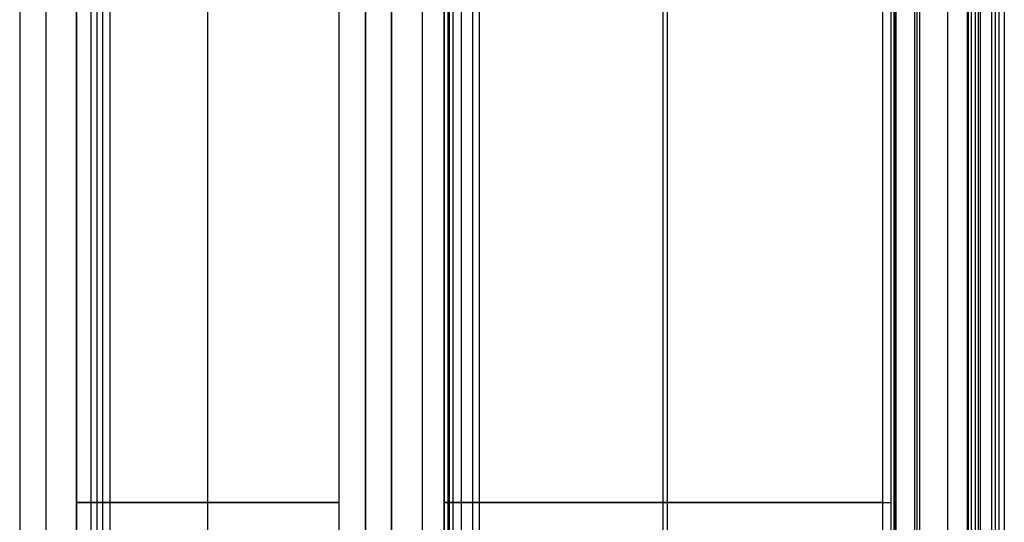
# Model space of a CAD drawing. Header units: millimetres. Extents: x -40 to 73, y -225 to 0.
# Tile 2 of 3: x -40 to 73, y -115 to -57. Entities that reach past the tile are written whole.
import ezdxf

# ---------------------------------------------------------------- set-up
doc = ezdxf.new("R2010")
doc.units = ezdxf.units.MM
doc.header["$MEASUREMENT"] = 0
doc.layers.add('Predefinito', color=5, linetype='Continuous')

msp = doc.modelspace()

# ---------------------------------------------------------------- linework, layer by layer
at = {"layer": 'Predefinito'}
for points in [[(-39.5, 0), (-39.5, -225)], [(-36.5, 0), (-36.5, -225)], [(-33, 0), (-33, -225)], [(-33, -225), (-33, 0)], [(-33, 0), (-33, -225)], [(-31.38, 0), (-31.38, -225)], [(-30.69, 0), (-30.69, -225)], [(-29.19, 0), (-29.19, -225)], [(-3, -225), (-3, 0)], [(-3, -225), (-3, 0)], [(0, 0), (0, -225)], [(0, -225), (0, 0)], [(3, -225), (3, 0)], [(3, 0), (3, -225)], [(3, 0), (3, -225)], [(3, 0), (3, -225)], [(6.5, 0), (6.5, -225)], [(6.5, 0), (6.5, -225)], [(9, 0), (9, -225)], [(9, -225), (9, 0)], [(9.43, 0), (9.43, -225)], [(9.6, -225), (9.6, 0)], [(10, 0), (10, -225)], [(10.93, 0), (10.93, -225)], [(12.26, -225), (12.26, 0)], [(13, 0), (13, -225)], [(59.07, 0), (59.07, -225)], [(60.02, 0), (60.02, -225)], [(60.42, -225), (60.42, 0)], [(62.73, 0), (62.73, -225)], [(70.24, 0), (70.24, -225)], [(71.59, -225), (71.59, 0)], [(72.37, 0), (72.37, -225)], [(73, 0), (73, -225)], [(-33, 0), (-33, -225)], [(-29.99, -225), (-29.99, 0)], [(-18, -225), (-18, 0)], [(-18, -225), (-18, 0)], [(0, -225), (0, 0)], [(3, -225), (3, 0)], [(3, -225), (3, 0)], [(34.03, -225), (34.03, 0)], [(34.51, -225), (34.51, 0)], [(60.53, -225), (60.53, 0)], [(60.63, -225), (60.63, 0)], [(63.03, -225), (63.03, 0)], [(63.34, -225), (63.34, 0)], [(66.5, 0), (66.5, -225)], [(66.5, 0), (66.5, -225)], [(68.74, 0), (68.74, -225)], [(68.88, 0), (68.88, -225)], [(69.27, -225), (69.27, 0)], [(69.66, 0), (69.66, -225)], [(70, 0), (70, -225)], [(71.98, -225), (71.98, 0)], [(-33, -112.5), (-3, -112.5)], [(-3, -112.5), (-33, -112.5)], [(9, -112.5), (60.02, -112.5)], [(59.07, -112.5), (9, -112.5)]]:
    msp.add_lwpolyline(points, dxfattribs=at)
at = {"layer": 'Predefinito', "extrusion": (0, 1, 0)}
for points in [[(33, 3), (33.23, 3), (33.45, 2.98), (33.68, 2.96), (33.9, 2.94), (34.13, 2.9), (34.35, 2.86), (34.57, 2.81), (34.79, 2.75), (35, 2.68), (35.22, 2.61), (35.43, 2.53), (35.64, 2.44), (35.84, 2.35), (36.05, 2.24), (36.24, 2.13), (36.44, 2.02), (36.63, 1.89), (36.81, 1.76), (36.99, 1.63), (37.17, 1.49), (37.34, 1.34), (37.51, 1.18), (37.67, 1.02), (37.82, 0.86), (37.97, 0.69), (38.11, 0.51), (38.25, 0.33), (38.38, 0.15), (38.5, -0.04), (38.62, -0.24), (38.73, -0.43), (38.84, -0.64), (38.93, -0.84), (39.02, -1.05), (39.1, -1.26), (39.18, -1.47), (39.24, -1.69), (39.3, -1.91), (39.35, -2.13), (39.4, -2.35), (39.43, -2.58), (39.46, -2.8), (39.48, -3.03), (39.5, -3.25), (39.5, -3.48), (39.5, -3.7), (39.49, -3.93), (39.47, -4.16), (39.44, -4.38), (39.41, -4.6), (39.36, -4.83), (39.31, -5.05), (39.26, -5.27), (39.19, -5.48), (39.12, -5.7), (39.04, -5.91), (38.95, -6.12), (38.85, -6.32), (38.75, -6.53), (38.64, -6.72), (38.53, -6.92), (38.41, -7.11), (38.28, -7.3), (38.14, -7.48), (38, -7.65), (37.85, -7.82), (37.7, -7.99), (37.54, -8.15), (37.37, -8.31), (37.2, -8.46), (37.03, -8.6), (36.85, -8.74), (36.66, -8.87), (36.48, -8.99), (36.28, -9.11), (36.09, -9.22), (35.88, -9.33), (35.68, -9.42), (35.47, -9.51), (35.26, -9.59), (35.05, -9.67), (34.83, -9.74), (34.61, -9.8), (34.39, -9.85), (34.17, -9.89), (33.95, -9.93), (33.72, -9.96), (33.5, -9.98), (33.27, -9.99), (33.04, -10), (32.82, -10), (32.59, -9.99), (32.37, -9.97), (32.14, -9.94), (31.92, -9.91), (31.7, -9.87), (31.47, -9.82), (31.26, -9.76), (31.04, -9.7), (30.82, -9.62), (30.61, -9.55), (30.4, -9.46), (30.2, -9.36), (29.99, -9.26)], [(33, 0), (33.12, 0), (33.24, -0.01), (33.37, -0.02), (33.49, -0.03), (33.61, -0.05), (33.73, -0.08), (33.84, -0.1), (33.96, -0.13), (34.08, -0.17), (34.19, -0.21), (34.31, -0.25), (34.42, -0.3), (34.53, -0.35), (34.64, -0.41), (34.75, -0.47), (34.85, -0.53), (34.95, -0.6), (35.05, -0.67), (35.15, -0.74), (35.25, -0.82), (35.34, -0.9), (35.43, -0.98), (35.51, -1.06), (35.6, -1.15), (35.68, -1.25), (35.75, -1.34), (35.83, -1.44), (35.9, -1.54), (35.96, -1.64), (36.03, -1.74), (36.09, -1.85), (36.14, -1.96), (36.19, -2.07), (36.24, -2.18), (36.29, -2.29), (36.33, -2.41), (36.36, -2.53), (36.39, -2.64), (36.42, -2.76), (36.44, -2.88), (36.46, -3), (36.48, -3.12), (36.49, -3.24), (36.5, -3.37), (36.5, -3.49), (36.5, -3.61), (36.49, -3.73), (36.48, -3.85), (36.47, -3.97), (36.45, -4.09), (36.43, -4.21), (36.4, -4.33), (36.37, -4.45), (36.33, -4.57), (36.29, -4.68), (36.25, -4.8), (36.2, -4.91), (36.15, -5.02), (36.1, -5.13), (36.04, -5.24), (35.98, -5.34), (35.91, -5.44), (35.84, -5.54), (35.77, -5.64), (35.69, -5.74), (35.61, -5.83), (35.53, -5.92), (35.44, -6), (35.36, -6.09), (35.26, -6.17), (35.17, -6.25), (35.07, -6.32), (34.97, -6.39), (34.87, -6.46), (34.77, -6.52), (34.66, -6.58), (34.55, -6.64), (34.44, -6.69), (34.33, -6.74), (34.22, -6.78), (34.1, -6.82), (33.99, -6.86), (33.87, -6.89), (33.75, -6.92), (33.63, -6.94), (33.51, -6.96), (33.39, -6.98), (33.27, -6.99), (33.15, -7), (33.02, -7), (32.9, -7), (32.78, -6.99), (32.66, -6.98), (32.54, -6.97), (32.42, -6.95), (32.3, -6.93), (32.18, -6.9), (32.06, -6.87), (31.94, -6.84), (31.83, -6.8), (31.71, -6.76), (31.6, -6.71), (31.49, -6.66), (31.38, -6.6)], [(29.99, -9.26), (29.95, -9.24), (29.9, -9.21), (29.86, -9.18), (29.82, -9.16), (29.78, -9.12), (29.74, -9.09), (29.7, -9.06), (29.66, -9.02), (29.62, -8.99), (29.59, -8.95), (29.55, -8.91), (29.52, -8.87), (29.49, -8.83), (29.46, -8.79), (29.43, -8.75), (29.4, -8.7), (29.37, -8.66), (29.35, -8.61), (29.33, -8.56), (29.31, -8.52), (29.29, -8.47), (29.27, -8.42), (29.25, -8.37), (29.24, -8.32), (29.23, -8.27), (29.22, -8.22), (29.21, -8.17), (29.2, -8.12), (29.19, -8.07), (29.19, -8.01), (29.19, -7.96), (29.19, -7.91), (29.19, -7.86), (29.19, -7.81), (29.2, -7.76), (29.21, -7.71), (29.21, -7.65), (29.22, -7.6), (29.24, -7.55), (29.25, -7.5), (29.27, -7.45), (29.28, -7.41), (29.3, -7.36), (29.32, -7.31), (29.35, -7.26), (29.37, -7.22), (29.4, -7.17), (29.42, -7.13), (29.45, -7.08), (29.48, -7.04), (29.51, -7), (29.55, -6.96), (29.58, -6.92), (29.62, -6.88), (29.65, -6.85), (29.69, -6.81), (29.73, -6.78), (29.77, -6.75), (29.81, -6.72), (29.85, -6.69), (29.9, -6.66), (29.94, -6.63), (29.99, -6.61), (30.03, -6.58), (30.08, -6.56), (30.13, -6.54), (30.18, -6.52), (30.23, -6.51), (30.28, -6.49), (30.33, -6.48), (30.38, -6.47), (30.43, -6.46), (30.48, -6.45), (30.53, -6.44), (30.58, -6.44), (30.63, -6.43), (30.68, -6.43), (30.74, -6.43), (30.79, -6.44), (30.84, -6.44), (30.89, -6.45), (30.94, -6.45), (30.99, -6.46), (31.04, -6.48), (31.09, -6.49), (31.14, -6.5), (31.19, -6.52), (31.24, -6.54), (31.29, -6.56), (31.34, -6.58), (31.38, -6.6)], [(0, 6), (0, 5.9), (0.01, 5.8), (0.02, 5.69), (0.03, 5.59), (0.04, 5.49), (0.06, 5.39), (0.09, 5.29), (0.11, 5.19), (0.14, 5.09), (0.17, 5), (0.21, 4.9), (0.25, 4.8), (0.29, 4.71), (0.34, 4.62), (0.39, 4.53), (0.44, 4.44), (0.49, 4.35), (0.55, 4.27), (0.61, 4.19), (0.67, 4.11), (0.74, 4.03), (0.81, 3.95), (0.88, 3.88), (0.95, 3.81), (1.03, 3.74), (1.11, 3.67), (1.19, 3.61), (1.27, 3.55), (1.35, 3.49), (1.44, 3.44), (1.53, 3.39), (1.62, 3.34), (1.71, 3.29), (1.8, 3.25), (1.9, 3.21), (2, 3.17), (2.09, 3.14), (2.19, 3.11), (2.29, 3.09), (2.39, 3.06), (2.49, 3.04), (2.59, 3.03), (2.69, 3.02), (2.8, 3.01), (2.9, 3), (3, 3)], [(3, 0), (2.8, 0), (2.59, 0.01), (2.39, 0.03), (2.18, 0.06), (1.98, 0.09), (1.78, 0.13), (1.58, 0.17), (1.38, 0.22), (1.18, 0.28), (0.99, 0.35), (0.8, 0.42), (0.61, 0.5), (0.42, 0.58), (0.24, 0.67), (0.06, 0.77), (-0.12, 0.87), (-0.29, 0.98), (-0.46, 1.1), (-0.63, 1.22), (-0.79, 1.35), (-0.94, 1.48), (-1.1, 1.61), (-1.24, 1.76), (-1.39, 1.9), (-1.52, 2.06), (-1.65, 2.21), (-1.78, 2.37), (-1.9, 2.54), (-2.02, 2.71), (-2.13, 2.88), (-2.23, 3.06), (-2.33, 3.24), (-2.42, 3.42), (-2.5, 3.61), (-2.58, 3.8), (-2.65, 3.99), (-2.72, 4.18), (-2.78, 4.38), (-2.83, 4.58), (-2.87, 4.78), (-2.91, 4.98), (-2.94, 5.18), (-2.97, 5.39), (-2.99, 5.59), (-3, 5.8), (-3, 6)], [(-12.26, 300.49), (-12.36, 300.7), (-12.46, 300.9), (-12.55, 301.11), (-12.62, 301.32), (-12.7, 301.54), (-12.76, 301.76), (-12.82, 301.97), (-12.87, 302.2), (-12.91, 302.42), (-12.94, 302.64), (-12.97, 302.87), (-12.99, 303.09), (-13, 303.32), (-13, 303.54), (-12.99, 303.77), (-12.98, 304), (-12.96, 304.22), (-12.93, 304.45), (-12.89, 304.67), (-12.85, 304.89), (-12.8, 305.11), (-12.74, 305.33), (-12.67, 305.55), (-12.59, 305.76), (-12.51, 305.97), (-12.42, 306.18), (-12.33, 306.38), (-12.22, 306.59), (-12.11, 306.78), (-11.99, 306.98), (-11.87, 307.16), (-11.74, 307.35), (-11.6, 307.53), (-11.46, 307.7), (-11.31, 307.87), (-11.15, 308.04), (-10.99, 308.2), (-10.82, 308.35), (-10.65, 308.5), (-10.48, 308.64), (-10.3, 308.78), (-10.11, 308.91), (-9.92, 309.03), (-9.72, 309.14), (-9.53, 309.25), (-9.32, 309.35), (-9.12, 309.45), (-8.91, 309.54), (-8.7, 309.62), (-8.48, 309.69), (-8.27, 309.76), (-8.05, 309.81), (-7.83, 309.86), (-7.6, 309.91), (-7.38, 309.94), (-7.16, 309.97), (-6.93, 309.99), (-6.7, 310), (-6.48, 310), (-6.25, 310), (-6.03, 309.98), (-5.8, 309.96), (-5.58, 309.93), (-5.35, 309.9), (-5.13, 309.85), (-4.91, 309.8), (-4.69, 309.74), (-4.47, 309.68), (-4.26, 309.6), (-4.05, 309.52), (-3.84, 309.43), (-3.64, 309.34), (-3.43, 309.23), (-3.24, 309.12), (-3.04, 309), (-2.85, 308.88), (-2.67, 308.75), (-2.49, 308.61), (-2.31, 308.47), (-2.14, 308.32), (-1.98, 308.17), (-1.82, 308.01), (-1.66, 307.84), (-1.51, 307.67), (-1.37, 307.49), (-1.24, 307.31), (-1.11, 307.13), (-0.98, 306.94), (-0.87, 306.74), (-0.76, 306.55), (-0.65, 306.34), (-0.56, 306.14), (-0.47, 305.93), (-0.39, 305.72), (-0.32, 305.5), (-0.25, 305.29), (-0.19, 305.07), (-0.14, 304.85), (-0.1, 304.63), (-0.06, 304.4), (-0.04, 304.18), (-0.02, 303.95), (0, 303.73), (0, 303.5)], [(-9, 23), (-8.8, 23), (-8.59, 23.01), (-8.39, 23.03), (-8.18, 23.06), (-7.98, 23.09), (-7.78, 23.13), (-7.58, 23.17), (-7.38, 23.22), (-7.18, 23.28), (-6.99, 23.35), (-6.8, 23.42), (-6.61, 23.5), (-6.42, 23.58), (-6.24, 23.67), (-6.06, 23.77), (-5.88, 23.87), (-5.71, 23.98), (-5.54, 24.1), (-5.37, 24.22), (-5.21, 24.35), (-5.06, 24.48), (-4.9, 24.61), (-4.76, 24.76), (-4.61, 24.9), (-4.48, 25.06), (-4.35, 25.21), (-4.22, 25.37), (-4.1, 25.54), (-3.98, 25.71), (-3.87, 25.88), (-3.77, 26.06), (-3.67, 26.24), (-3.58, 26.42), (-3.5, 26.61), (-3.42, 26.8), (-3.35, 26.99), (-3.28, 27.18), (-3.22, 27.38), (-3.17, 27.58), (-3.13, 27.78), (-3.09, 27.98), (-3.06, 28.18), (-3.03, 28.39), (-3.01, 28.59), (-3, 28.8), (-3, 29)], [(-9.6, 301.88), (-9.66, 301.99), (-9.71, 302.1), (-9.76, 302.21), (-9.8, 302.33), (-9.84, 302.44), (-9.87, 302.56), (-9.9, 302.68), (-9.93, 302.8), (-9.95, 302.92), (-9.97, 303.04), (-9.98, 303.16), (-9.99, 303.28), (-10, 303.4), (-10, 303.52), (-10, 303.65), (-9.99, 303.77), (-9.98, 303.89), (-9.96, 304.01), (-9.94, 304.13), (-9.92, 304.25), (-9.89, 304.37), (-9.86, 304.49), (-9.82, 304.6), (-9.78, 304.72), (-9.74, 304.83), (-9.69, 304.94), (-9.64, 305.05), (-9.58, 305.16), (-9.52, 305.27), (-9.46, 305.37), (-9.39, 305.47), (-9.32, 305.57), (-9.25, 305.67), (-9.17, 305.76), (-9.09, 305.86), (-9, 305.94), (-8.92, 306.03), (-8.83, 306.11), (-8.74, 306.19), (-8.64, 306.27), (-8.54, 306.34), (-8.44, 306.41), (-8.34, 306.48), (-8.24, 306.54), (-8.13, 306.6), (-8.02, 306.65), (-7.91, 306.7), (-7.8, 306.75), (-7.68, 306.79), (-7.57, 306.83), (-7.45, 306.87), (-7.33, 306.9), (-7.21, 306.93), (-7.09, 306.95), (-6.97, 306.97), (-6.85, 306.98), (-6.73, 306.99), (-6.61, 307), (-6.49, 307), (-6.37, 307), (-6.24, 306.99), (-6.12, 306.98), (-6, 306.96), (-5.88, 306.94), (-5.76, 306.92), (-5.64, 306.89), (-5.53, 306.86), (-5.41, 306.83), (-5.29, 306.79), (-5.18, 306.74), (-5.07, 306.69), (-4.96, 306.64), (-4.85, 306.59), (-4.74, 306.53), (-4.64, 306.46), (-4.54, 306.4), (-4.44, 306.33), (-4.34, 306.25), (-4.25, 306.18), (-4.15, 306.1), (-4.06, 306.01), (-3.98, 305.93), (-3.9, 305.84), (-3.82, 305.75), (-3.74, 305.65), (-3.67, 305.55), (-3.6, 305.45), (-3.53, 305.35), (-3.47, 305.25), (-3.41, 305.14), (-3.35, 305.03), (-3.3, 304.92), (-3.25, 304.81), (-3.21, 304.69), (-3.17, 304.58), (-3.13, 304.46), (-3.1, 304.34), (-3.08, 304.23), (-3.05, 304.11), (-3.03, 303.99), (-3.02, 303.87), (-3.01, 303.74), (-3, 303.62), (-3, 303.5)], [(-3, 14), (-3, 14.2), (-3.01, 14.41), (-3.03, 14.61), (-3.06, 14.82), (-3.09, 15.02), (-3.13, 15.22), (-3.17, 15.42), (-3.22, 15.62), (-3.28, 15.82), (-3.35, 16.01), (-3.42, 16.2), (-3.5, 16.39), (-3.58, 16.58), (-3.67, 16.76), (-3.77, 16.94), (-3.87, 17.12), (-3.98, 17.29), (-4.1, 17.46), (-4.22, 17.63), (-4.35, 17.79), (-4.48, 17.94), (-4.61, 18.1), (-4.76, 18.24), (-4.9, 18.39), (-5.06, 18.52), (-5.21, 18.65), (-5.37, 18.78), (-5.54, 18.9), (-5.71, 19.02), (-5.88, 19.13), (-6.06, 19.23), (-6.24, 19.33), (-6.42, 19.42), (-6.61, 19.5), (-6.8, 19.58), (-6.99, 19.65), (-7.18, 19.72), (-7.38, 19.78), (-7.58, 19.83), (-7.78, 19.87), (-7.98, 19.91), (-8.18, 19.94), (-8.39, 19.97), (-8.59, 19.99), (-8.8, 20), (-9, 20)], [(-9.6, 301.88), (-9.58, 301.84), (-9.56, 301.79), (-9.54, 301.74), (-9.52, 301.69), (-9.5, 301.64), (-9.49, 301.59), (-9.48, 301.54), (-9.46, 301.49), (-9.45, 301.44), (-9.45, 301.39), (-9.44, 301.34), (-9.44, 301.29), (-9.43, 301.24), (-9.43, 301.18), (-9.43, 301.13), (-9.44, 301.08), (-9.44, 301.03), (-9.45, 300.98), (-9.46, 300.93), (-9.47, 300.88), (-9.48, 300.83), (-9.49, 300.78), (-9.51, 300.73), (-9.52, 300.68), (-9.54, 300.63), (-9.56, 300.58), (-9.58, 300.53), (-9.61, 300.49), (-9.63, 300.44), (-9.66, 300.4), (-9.69, 300.35), (-9.72, 300.31), (-9.75, 300.27), (-9.78, 300.23), (-9.81, 300.19), (-9.85, 300.15), (-9.88, 300.12), (-9.92, 300.08), (-9.96, 300.05), (-10, 300.01), (-10.04, 299.98), (-10.08, 299.95), (-10.13, 299.92), (-10.17, 299.9), (-10.22, 299.87), (-10.26, 299.85), (-10.31, 299.82), (-10.36, 299.8), (-10.41, 299.78), (-10.45, 299.77), (-10.5, 299.75), (-10.55, 299.74), (-10.6, 299.72), (-10.65, 299.71), (-10.71, 299.71), (-10.76, 299.7), (-10.81, 299.69), (-10.86, 299.69), (-10.91, 299.69), (-10.96, 299.69), (-11.01, 299.69), (-11.07, 299.69), (-11.12, 299.7), (-11.17, 299.71), (-11.22, 299.72), (-11.27, 299.73), (-11.32, 299.74), (-11.37, 299.75), (-11.42, 299.77), (-11.47, 299.79), (-11.52, 299.81), (-11.56, 299.83), (-11.61, 299.85), (-11.66, 299.87), (-11.7, 299.9), (-11.75, 299.93), (-11.79, 299.96), (-11.83, 299.99), (-11.87, 300.02), (-11.91, 300.05), (-11.95, 300.09), (-11.99, 300.12), (-12.02, 300.16), (-12.06, 300.2), (-12.09, 300.24), (-12.12, 300.28), (-12.16, 300.32), (-12.18, 300.36), (-12.21, 300.4), (-12.24, 300.45), (-12.26, 300.49)], [(-59.07, 20), (-59.12, 20), (-59.17, 20), (-59.22, 19.99), (-59.27, 19.99), (-59.32, 19.98), (-59.37, 19.97), (-59.42, 19.96), (-59.47, 19.94), (-59.52, 19.93), (-59.57, 19.91), (-59.62, 19.9), (-59.67, 19.88), (-59.71, 19.85), (-59.76, 19.83), (-59.8, 19.81), (-59.85, 19.78), (-59.89, 19.75), (-59.93, 19.72), (-59.98, 19.69), (-60.02, 19.66), (-60.06, 19.63), (-60.09, 19.6), (-60.13, 19.56), (-60.17, 19.52), (-60.2, 19.48), (-60.23, 19.45), (-60.26, 19.41), (-60.29, 19.36), (-60.32, 19.32), (-60.35, 19.28), (-60.38, 19.23), (-60.4, 19.19), (-60.42, 19.14)], [(-62.73, 21.29), (-62.68, 21.38), (-62.63, 21.47), (-62.58, 21.56), (-62.53, 21.64), (-62.47, 21.73), (-62.41, 21.81), (-62.35, 21.89), (-62.28, 21.97), (-62.21, 22.05), (-62.14, 22.12), (-62.07, 22.19), (-61.99, 22.26), (-61.91, 22.33), (-61.83, 22.39), (-61.75, 22.45), (-61.66, 22.51), (-61.58, 22.56), (-61.49, 22.61), (-61.4, 22.66), (-61.31, 22.71), (-61.21, 22.75), (-61.12, 22.79), (-61.02, 22.83), (-60.93, 22.86), (-60.83, 22.89), (-60.73, 22.91), (-60.63, 22.94), (-60.53, 22.96), (-60.43, 22.97), (-60.32, 22.98), (-60.22, 22.99), (-60.12, 23), (-60.02, 23)], [(-60.63, 18.71), (-60.42, 19.14)], [(-60.63, 18.71), (-60.73, 18.51), (-60.83, 18.32), (-60.95, 18.12), (-61.07, 17.93), (-61.19, 17.75), (-61.33, 17.57), (-61.46, 17.39), (-61.61, 17.22), (-61.76, 17.05), (-61.92, 16.89), (-62.08, 16.74), (-62.25, 16.59), (-62.42, 16.44), (-62.59, 16.3), (-62.78, 16.17), (-62.96, 16.05), (-63.15, 15.93), (-63.35, 15.82), (-63.54, 15.71), (-63.75, 15.61), (-63.95, 15.52), (-64.16, 15.44), (-64.37, 15.36), (-64.58, 15.29), (-64.8, 15.23), (-65.02, 15.17), (-65.24, 15.12), (-65.46, 15.08), (-65.68, 15.05), (-65.9, 15.03), (-66.13, 15.01), (-66.35, 15), (-66.57, 15), (-66.8, 15.01), (-67.02, 15.02), (-67.25, 15.04), (-67.47, 15.07), (-67.69, 15.11), (-67.91, 15.15), (-68.13, 15.21), (-68.34, 15.27), (-68.56, 15.33), (-68.77, 15.41), (-68.98, 15.49), (-69.18, 15.58), (-69.39, 15.68), (-69.59, 15.78), (-69.78, 15.89), (-69.97, 16.01), (-70.16, 16.13), (-70.34, 16.26), (-70.52, 16.39), (-70.7, 16.54), (-70.87, 16.68), (-71.03, 16.84), (-71.19, 17), (-71.34, 17.16), (-71.49, 17.33), (-71.63, 17.51), (-71.76, 17.68), (-71.89, 17.87), (-72.01, 18.06), (-72.13, 18.25), (-72.24, 18.45), (-72.34, 18.65), (-72.43, 18.85), (-72.52, 19.06), (-72.6, 19.26), (-72.68, 19.48), (-72.74, 19.69), (-72.8, 19.91), (-72.85, 20.13), (-72.9, 20.35), (-72.93, 20.57), (-72.96, 20.79), (-72.98, 21.01), (-72.99, 21.24), (-73, 21.46), (-73, 21.69), (-72.99, 21.91), (-72.97, 22.13), (-72.94, 22.36), (-72.91, 22.58), (-72.87, 22.8), (-72.82, 23.02), (-72.76, 23.24), (-72.7, 23.45), (-72.63, 23.66), (-72.55, 23.87), (-72.47, 24.08), (-72.37, 24.29)], [(-62.73, 21.29), (-63.34, 20)], [(-63.34, 20), (-63.39, 19.89), (-63.45, 19.79), (-63.51, 19.68), (-63.57, 19.58), (-63.64, 19.48), (-63.71, 19.38), (-63.79, 19.29), (-63.87, 19.19), (-63.95, 19.11), (-64.03, 19.02), (-64.12, 18.93), (-64.21, 18.85), (-64.3, 18.78), (-64.4, 18.7), (-64.49, 18.63), (-64.6, 18.56), (-64.7, 18.5), (-64.8, 18.44), (-64.91, 18.38), (-65.02, 18.33), (-65.13, 18.28), (-65.24, 18.23), (-65.35, 18.19), (-65.47, 18.16), (-65.58, 18.12), (-65.7, 18.09), (-65.82, 18.07), (-65.94, 18.05), (-66.06, 18.03), (-66.18, 18.01), (-66.3, 18.01), (-66.42, 18), (-66.54, 18), (-66.66, 18), (-66.78, 18.01), (-66.9, 18.02), (-67.02, 18.04), (-67.14, 18.06), (-67.26, 18.08), (-67.38, 18.11), (-67.49, 18.14), (-67.61, 18.18), (-67.72, 18.22), (-67.83, 18.26), (-67.95, 18.31), (-68.05, 18.36), (-68.16, 18.42), (-68.27, 18.48), (-68.37, 18.54), (-68.47, 18.61), (-68.57, 18.68), (-68.67, 18.75), (-68.76, 18.83), (-68.85, 18.91), (-68.94, 18.99), (-69.02, 19.08), (-69.11, 19.16), (-69.19, 19.26), (-69.26, 19.35), (-69.33, 19.45), (-69.4, 19.54), (-69.47, 19.65), (-69.53, 19.75), (-69.59, 19.86), (-69.64, 19.96), (-69.7, 20.07), (-69.74, 20.18), (-69.79, 20.3), (-69.83, 20.41), (-69.86, 20.53), (-69.89, 20.64), (-69.92, 20.76), (-69.94, 20.88), (-69.96, 21), (-69.98, 21.12), (-69.99, 21.24), (-70, 21.36), (-70, 21.48), (-70, 21.6), (-69.99, 21.72), (-69.98, 21.84), (-69.97, 21.96), (-69.95, 22.08), (-69.93, 22.2), (-69.9, 22.32), (-69.87, 22.43), (-69.84, 22.55), (-69.8, 22.67), (-69.76, 22.78), (-69.71, 22.89), (-69.66, 23)], [(-71.59, 25.93), (-71.57, 25.98), (-71.55, 26.02), (-71.52, 26.07), (-71.49, 26.11), (-71.46, 26.15), (-71.43, 26.2), (-71.4, 26.24), (-71.37, 26.28), (-71.33, 26.31), (-71.3, 26.35), (-71.26, 26.39), (-71.22, 26.42), (-71.18, 26.45), (-71.14, 26.49), (-71.1, 26.52), (-71.05, 26.55), (-71.01, 26.57), (-70.97, 26.6), (-70.92, 26.62), (-70.87, 26.65), (-70.83, 26.67), (-70.78, 26.69), (-70.73, 26.7), (-70.68, 26.72), (-70.63, 26.74), (-70.58, 26.75), (-70.53, 26.76), (-70.48, 26.77), (-70.43, 26.78), (-70.38, 26.78), (-70.32, 26.79), (-70.27, 26.79), (-70.22, 26.79), (-70.17, 26.79), (-70.12, 26.78), (-70.07, 26.78), (-70.01, 26.77), (-69.96, 26.76), (-69.91, 26.75), (-69.86, 26.74), (-69.81, 26.73), (-69.76, 26.71), (-69.71, 26.69), (-69.67, 26.67), (-69.62, 26.65), (-69.57, 26.63), (-69.53, 26.61), (-69.48, 26.58), (-69.44, 26.56), (-69.39, 26.53), (-69.35, 26.5), (-69.31, 26.47), (-69.27, 26.43), (-69.23, 26.4), (-69.19, 26.36), (-69.16, 26.33), (-69.12, 26.29), (-69.09, 26.25), (-69.05, 26.21), (-69.02, 26.17), (-68.99, 26.13), (-68.97, 26.08), (-68.94, 26.04), (-68.91, 25.99), (-68.89, 25.95), (-68.87, 25.9), (-68.85, 25.85), (-68.83, 25.8), (-68.81, 25.75), (-68.8, 25.71), (-68.78, 25.66), (-68.77, 25.6), (-68.76, 25.55), (-68.75, 25.5), (-68.75, 25.45), (-68.74, 25.4), (-68.74, 25.35), (-68.74, 25.3), (-68.74, 25.24), (-68.74, 25.19), (-68.74, 25.14), (-68.75, 25.09), (-68.76, 25.04), (-68.77, 24.99), (-68.78, 24.94), (-68.79, 24.89), (-68.81, 24.84), (-68.82, 24.79), (-68.84, 24.74), (-68.86, 24.69), (-68.88, 24.64)], [(-69.66, 23), (-68.88, 24.64)], [(-71.59, 25.93), (-72.37, 24.29)]]:
    msp.add_lwpolyline(points, dxfattribs=at)
at = {"layer": 'Predefinito', "extrusion": (1, 0, 0)}
for points in [[(-112.5, 6), (-112.5, 303.5)], [(-112.5, 303.5), (-112.5, 29)], [(-112.5, 14), (-112.5, 6)]]:
    msp.add_lwpolyline(points, dxfattribs=at)

doc.saveas('drawing.dxf')
